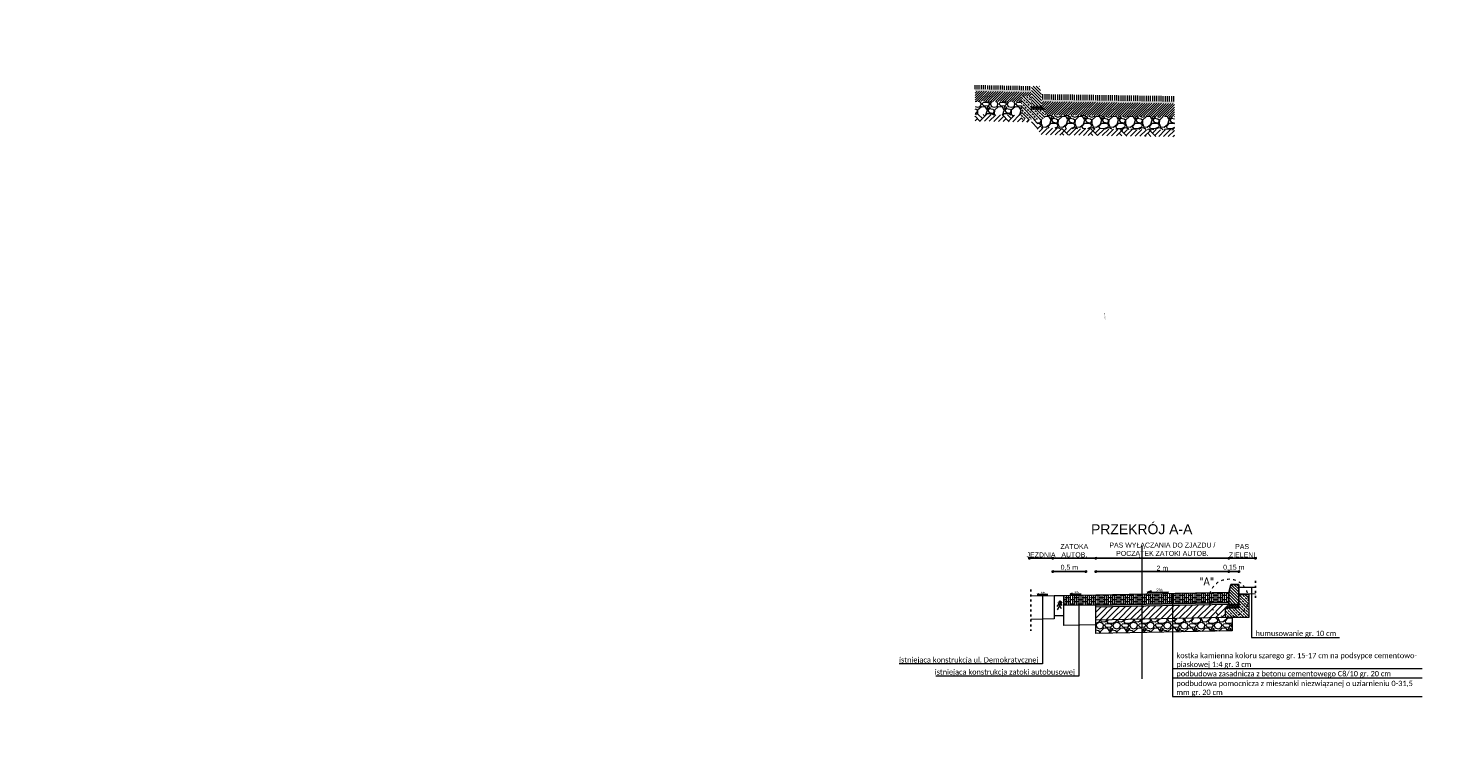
# Model space of a CAD drawing. Extents: x 8014 to 6635291, y -5609 to 5765892.
# Tile 104 of 158: x 6599286 to 6601434, y 5735141 to 5736235. Entities that reach past the tile are written whole.
import ezdxf
from ezdxf.enums import TextEntityAlignment as Align

# ---------------------------------------------------------------- set-up
doc = ezdxf.new("R2010")
doc.units = 0
doc.header["$PDSIZE"] = 0.75
doc.linetypes.add('ACAD_ISO03W100', pattern=[30, 12, -18])
doc.layers.get('0').update_dxf_attribs({"linetype": 'CONTINUOUS'})
doc.layers.get('Defpoints').update_dxf_attribs({"linetype": 'CONTINUOUS'})
doc.layers.add('!m_robocza', color=62, linetype='CONTINUOUS', lineweight=0, plot=False)
doc.layers.add('a_zieleń', color=80, linetype='CONTINUOUS')
doc.layers.add('GELULI_O', color=7, linetype='CONTINUOUS', lineweight=18, true_color=0xfeffff)
doc.layers.add('KFG-OPIS', color=7, linetype='CONTINUOUS', lineweight=0)
doc.layers.add('LSEC_____233', color=7, linetype='CONTINUOUS', lineweight=5)
doc.styles.add('Arial', font='arial.ttf')
doc.styles.add('calibri', font='calibri.ttf')
doc.styles.add('Style-SWISSLT_1250', font='SWISSLT_1250.shx')
doc.linetypes.add('ZIGZAG', pattern='A,0.00254,-5.08,[131,ltypeshp.shx,S=5.08,R=0,X=-5.08,Y=0],-10.16,[131,ltypeshp.shx,S=5.08,R=180,X=5.08,Y=0],-5.08', length=20.32254)
doc.dimstyles.new('1-50', dxfattribs={"dimtxt": 5, "dimasz": 3, "dimexe": 1.25, "dimexo": 0.625, "dimgap": 1, "dimtad": 1, "dimdec": 0, "dimrnd": 0.5, "dimtxsty": 'Arial', "dimblk": 'OBLIQUE', "dimcen": 2, "dimdle": 2, "dimclrd": 7, "dimclrt": 7, "dimadec": 0, "dimazin": 0, "dimtfac": 1, "dimtdec": 0, "dimtmove": 0, "dimatfit": 3, "dimldrblk": 'ARCHTICK', "dimfxl": 2, "dimfxlon": 1, "dimarcsym": 0})
pattern_1 = [(90, (-529.2716, 2426.7572), (-3.175, 2e-16), []), (180, (-529.2716, 2426.7572), (-6.35, -3.175), [7.9375, -4.7625])]

# ---------------------------------------------------------------- blocks, each defined once
blk = doc.blocks.new('_Oblique')
at = {"color": 0, "linetype": 'ByBlock', "lineweight": -2}
blk.add_line((-0.5, -0.5), (0.5, 0.5), dxfattribs=at)
blk = doc.blocks.new('*D624')
at = {"color": 7, "lineweight": -2}
blk.add_line((6600825.6, 5735417.8), (6600879.6, 5735417.8), dxfattribs=at)
at = {"color": 0, "lineweight": -2}
for p, q in [((6600827.6, 5735415.8), (6600827.6, 5735419.1)), ((6600877.6, 5735415.8), (6600877.6, 5735419.1))]:
    blk.add_line(p, q, dxfattribs=at)
at = {"layer": 'Defpoints', "color": 0, "linetype": 'ByBlock'}
for p in [(6600877.6, 5735417.8), (6600827.6, 5735367.8), (6600877.6, 5735368.5)]:
    blk.add_point(p, dxfattribs=at)
at = {"color": 7, "lineweight": -2, "xscale": 3, "yscale": 3, "zscale": 3, "rotation": 180}
blk.add_blockref('_Oblique', (6600827.6, 5735417.8), dxfattribs=at)
at = {"color": 7, "lineweight": -2, "xscale": 3, "yscale": 3, "zscale": 3}
blk.add_blockref('_Oblique', (6600877.6, 5735417.8), dxfattribs=at)
at = {"color": 7, "linetype": 'ByBlock', "insert": (6600852.6, 5735423.3), "char_height": 7.5, "attachment_point": 5, "style": 'Arial'}
blk.add_mtext('0,5 m', dxfattribs=at)
blk = doc.blocks.new('_Dot')
at = {"color": 0, "linetype": 'ByBlock', "lineweight": -2}
blk.add_line((-0.5, 0), (-1, 0), dxfattribs=at)
at = {"color": 0, "linetype": 'ByBlock', "const_width": 0.5}
blk.add_lwpolyline([(-0.25, 0, 1), (0.25, 0, 1)], format="xyb", close=True, dxfattribs=at)
blk = doc.blocks.new('*D625')
at = {"color": 7, "lineweight": -2}
blk.add_line((6600890.6, 5735417.8), (6601094.6, 5735417.8), dxfattribs=at)
at = {"color": 0, "lineweight": -2}
for p, q in [((6600892.6, 5735415.8), (6600892.6, 5735419.1)), ((6601092.6, 5735415.8), (6601092.6, 5735419.1))]:
    blk.add_line(p, q, dxfattribs=at)
at = {"layer": 'Defpoints', "color": 0, "linetype": 'ByBlock'}
for p in [(6601092.6, 5735417.8), (6600892.6, 5735377.2), (6601092.6, 5735381.2)]:
    blk.add_point(p, dxfattribs=at)
at = {"color": 7, "lineweight": -2, "xscale": 3, "yscale": 3, "zscale": 3, "rotation": 180}
blk.add_blockref('_Oblique', (6600892.6, 5735417.8), dxfattribs=at)
at = {"color": 7, "lineweight": -2, "xscale": 3, "yscale": 3, "zscale": 3}
blk.add_blockref('_Oblique', (6601092.6, 5735417.8), dxfattribs=at)
at = {"color": 7, "linetype": 'ByBlock', "insert": (6600992.6, 5735422.6), "char_height": 7.5, "attachment_point": 5, "style": 'Arial'}
blk.add_mtext('2 m', dxfattribs=at)
blk = doc.blocks.new('*D626')
at = {"color": 7, "lineweight": -2}
blk.add_line((6601090.6, 5735417.8), (6601109.6, 5735417.8), dxfattribs=at)
at = {"color": 0, "lineweight": -2}
for p, q in [((6601092.6, 5735415.8), (6601092.6, 5735419.1)), ((6601107.6, 5735415.8), (6601107.6, 5735419.1))]:
    blk.add_line(p, q, dxfattribs=at)
at = {"layer": 'Defpoints', "color": 0, "linetype": 'ByBlock'}
for p in [(6601107.6, 5735417.8), (6601107.6, 5735393.2), (6601092.6, 5735381.2)]:
    blk.add_point(p, dxfattribs=at)
at = {"color": 7, "lineweight": -2, "xscale": 3, "yscale": 3, "zscale": 3, "rotation": 180}
blk.add_blockref('_Oblique', (6601092.6, 5735417.8), dxfattribs=at)
at = {"color": 7, "lineweight": -2, "xscale": 3, "yscale": 3, "zscale": 3}
blk.add_blockref('_Oblique', (6601107.6, 5735417.8), dxfattribs=at)
at = {"color": 7, "linetype": 'ByBlock', "insert": (6601100.1, 5735423.3), "char_height": 7.5, "attachment_point": 5, "style": 'Arial'}
blk.add_mtext('0,15 m', dxfattribs=at)
blk = doc.blocks.new('*D627')
at = {"color": 7, "lineweight": -2}
blk.add_line((6600790.6, 5735437.8), (6600829.6, 5735437.8), dxfattribs=at)
at = {"color": 0, "lineweight": -2}
for p, q in [((6600792.6, 5735435.8), (6600792.6, 5735439.1)), ((6600827.6, 5735435.8), (6600827.6, 5735439.1))]:
    blk.add_line(p, q, dxfattribs=at)
at = {"layer": 'Defpoints', "color": 0, "linetype": 'ByBlock'}
for p in [(6600827.6, 5735437.8), (6600792.6, 5735387.1), (6600827.6, 5735387.8)]:
    blk.add_point(p, dxfattribs=at)
at = {"color": 7, "lineweight": -2, "xscale": 3, "yscale": 3, "zscale": 3, "rotation": 180}
blk.add_blockref('_Oblique', (6600792.6, 5735437.8), dxfattribs=at)
at = {"color": 7, "lineweight": -2, "xscale": 3, "yscale": 3, "zscale": 3}
blk.add_blockref('_Oblique', (6600827.6, 5735437.8), dxfattribs=at)
at = {"color": 7, "linetype": 'ByBlock', "insert": (6600810.1, 5735442.6), "char_height": 7.5, "attachment_point": 5, "style": 'Arial'}
blk.add_mtext('JEZDNIA', dxfattribs=at)
blk = doc.blocks.new('*D628')
at = {"color": 7, "lineweight": -2}
blk.add_line((6600825.6, 5735437.8), (6600894.6, 5735437.8), dxfattribs=at)
at = {"color": 0, "lineweight": -2}
for p, q in [((6600827.6, 5735435.8), (6600827.6, 5735439.1)), ((6600892.6, 5735435.8), (6600892.6, 5735439.1))]:
    blk.add_line(p, q, dxfattribs=at)
at = {"layer": 'Defpoints', "color": 0, "linetype": 'ByBlock'}
for p in [(6600892.6, 5735437.8), (6600827.6, 5735387.8), (6600892.6, 5735377.2)]:
    blk.add_point(p, dxfattribs=at)
at = {"color": 7, "lineweight": -2, "xscale": 3, "yscale": 3, "zscale": 3, "rotation": 180}
blk.add_blockref('_Oblique', (6600827.6, 5735437.8), dxfattribs=at)
at = {"color": 7, "lineweight": -2, "xscale": 3, "yscale": 3, "zscale": 3}
blk.add_blockref('_Oblique', (6600892.6, 5735437.8), dxfattribs=at)
at = {"color": 7, "linetype": 'ByBlock', "insert": (6600860.1, 5735449), "char_height": 7.5, "attachment_point": 5, "style": 'Arial'}
blk.add_mtext('ZATOKA\\PAUTOB.', dxfattribs=at)
blk = doc.blocks.new('*D629')
at = {"color": 7, "lineweight": -2}
blk.add_line((6600890.6, 5735437.8), (6601094.6, 5735437.8), dxfattribs=at)
at = {"color": 0, "lineweight": -2}
for p, q in [((6600892.6, 5735435.8), (6600892.6, 5735439.1)), ((6601092.6, 5735435.8), (6601092.6, 5735439.1))]:
    blk.add_line(p, q, dxfattribs=at)
at = {"layer": 'Defpoints', "color": 0, "linetype": 'ByBlock'}
for p in [(6601092.6, 5735437.8), (6600892.6, 5735397.2), (6601092.6, 5735401.2)]:
    blk.add_point(p, dxfattribs=at)
at = {"color": 7, "lineweight": -2, "xscale": 3, "yscale": 3, "zscale": 3, "rotation": 180}
blk.add_blockref('_Oblique', (6600892.6, 5735437.8), dxfattribs=at)
at = {"color": 7, "lineweight": -2, "xscale": 3, "yscale": 3, "zscale": 3}
blk.add_blockref('_Oblique', (6601092.6, 5735437.8), dxfattribs=at)
at = {"color": 7, "linetype": 'ByBlock', "insert": (6600992.6, 5735450), "char_height": 7.5, "attachment_point": 5, "style": 'Arial'}
blk.add_mtext('PAS WYŁĄCZANIA DO ZJAZDU / \\PPOCZĄTEK ZATOKI AUTOB.', dxfattribs=at)
blk = doc.blocks.new('*D630')
at = {"color": 7, "lineweight": -2}
blk.add_line((6601090.6, 5735437.8), (6601134.6, 5735437.8), dxfattribs=at)
at = {"color": 0, "lineweight": -2}
for p, q in [((6601092.6, 5735435.8), (6601092.6, 5735439.1)), ((6601132.6, 5735435.8), (6601132.6, 5735439.1))]:
    blk.add_line(p, q, dxfattribs=at)
at = {"layer": 'Defpoints', "color": 0, "linetype": 'ByBlock'}
for p in [(6601132.6, 5735437.8), (6601132.6, 5735418.6), (6601092.6, 5735401.2)]:
    blk.add_point(p, dxfattribs=at)
at = {"color": 7, "lineweight": -2, "xscale": 3, "yscale": 3, "zscale": 3, "rotation": 180}
blk.add_blockref('_Oblique', (6601092.6, 5735437.8), dxfattribs=at)
at = {"color": 7, "lineweight": -2, "xscale": 3, "yscale": 3, "zscale": 3}
blk.add_blockref('_Oblique', (6601132.6, 5735437.8), dxfattribs=at)
at = {"color": 7, "linetype": 'ByBlock', "insert": (6601112.6, 5735448.9), "char_height": 7.5, "attachment_point": 5, "style": 'Arial'}
blk.add_mtext('PAS\\PZIELENI', dxfattribs=at)

msp = doc.modelspace()

# ---------------------------------------------------------------- hatches: boundary and pattern name
at = {"lineweight": 13}
h = msp.add_hatch(dxfattribs=at)
h.set_pattern_fill('ANSI31', color=256, angle=45, style=0)
h.set_pattern_definition([(90, (6602682.4514, 5734097.7565), (-3.175, 5e-32), [])])
h.paths.add_polyline_path([(6600710.672, 5736143.472), (6600710.672, 5736149.472), (6600795.672, 5736147.772), (6600795.672, 5736141.772)])
at = {"lineweight": 5}
h = msp.add_hatch(dxfattribs=at)
h.set_pattern_fill('AR-SAND', color=256, scale=0.02, angle=359.427176, style=0)
h.set_pattern_definition([(38.072824, (6603185.1433, 5734412.7168), (-0.04178485, 0.97845763), [0, -0.77216, 0, -0.8636, 0, -0.8255]), (8.072824, (6603185.1433, 5734412.7168), (0.8846687, 1.44256677), [0, -0.41656, 0, -0.69596, 0, -0.2667]), (328.072824, (6603184.5185, 5734412.71056), (1.58187694, 0.01869012), [0, -0.254, 0, -0.9144, 0, -1.1938]), (318.072824, (6603184.5185, 5734412.7106), (1.5225791, 0.4611037), [0, -0.127, 0, -0.59944, 0, -0.6858])])
h.paths.add_polyline_path([(6600795.672, 5736141.772), (6600710.672, 5736143.472), (6600710.672, 5736140.472), (6600795.672, 5736138.772)])
at = {"lineweight": 13}
h = msp.add_hatch(dxfattribs=at)
h.set_pattern_fill('ANSI31', color=256, scale=0.8, angle=180, style=0)
h.set_pattern_definition([(45, (6600581.7099, 5734453.0294), (-1.7960512, 1.7960512), [])])
h.paths.add_polyline_path([(6600795.658, 5736132.772), (6600795.672, 5736138.772), (6600710.672, 5736140.472), (6600710.672, 5736125.472), (6600780.672, 5736124.072), (6600780.672, 5736132.772)])
h = msp.add_hatch(dxfattribs=at)
h.set_pattern_fill('ANSI31', color=256, angle=180, style=0)
h.set_pattern_definition([(135, (6600488.2715, 5735757.353), (2.245064, 2.245064), [])])
h.paths.add_polyline_path([(6600795.672, 5736147.772), (6600795.672, 5736117.772), (6600810.672, 5736117.772), (6600810.672, 5736135.772), (6600807.672, 5736147.772)])
h = msp.add_hatch(dxfattribs=at)
h.set_pattern_fill('GRAVEL', color=256, angle=180, style=0)
h.set_pattern_definition([(228.01279, (6600427.5831, 5734901.5296), (-203.2, -228.6), [3.4172, -338.30484]), (184.96974, (6600425.2971, 5734898.9896), (304.7999999, 25.4000014), [5.86405, -580.5405]), (132.51045, (6600419.4551, 5734898.4816), (254.0000001, -279.3999999), [4.1348, -409.34723]), (267.27369, (6600409.5491, 5734892.1316), (25.4, 508), [5.34005, -528.66437]), (292.83365, (6600409.2951, 5734886.7976), (-127, 304.8), [5.23634, -518.39808]), (357.27369, (6600411.3271, 5734881.9716), (-508, 25.4), [5.34005, -528.66437]), (37.69424, (6600416.6611, 5734881.7176), (-330.2, -254), [7.06194, -699.13115]), (72.25533, (6600422.2491, 5734886.0356), (177.80000005, 558.8), [6.6672, -660.05257]), (121.42957, (6600424.2811, 5734892.3856), (-203.2, 330.2), [5.35813, -530.45546]), (175.23636, (6600421.4871, 5734896.9576), (279.4, -25.4), [6.11713, -299.73937]), (222.39744, (6600415.3911, 5734897.4656), (-304.8, -279.4), [7.91078, -783.16773]), (138.81407, (6600434.6951, 5734891.8776), (-177.8, 152.4), [2.70005, -267.30566]), (171.46923, (6600432.6631, 5734893.6556), (330.2, -50.8), [5.13682, -508.5464]), (225, (6600427.583, 5734894.418), (-5e-15, -25.4), [3.5921, -32.32893]), (203.1986, (6600425.805, 5734897.4656), (127, 50.8), [1.9344, -191.50622]), (291.8014, (6600424.027, 5734896.7036), (-25.4, 76.2), [2.73566, -134.04753]), (30.96376, (6600425.043, 5734894.1636), (76.2, 50.8), [4.4432, -143.663]), (161.56505, (6600428.853, 5734896.4496), (50.8, -25.4), [3.21287, -77.109]), (16.38954, (6600409.2951, 5734896.7036), (254, 76.2), [4.50088, -445.58827]), (70.34618, (6600413.6131, 5734897.9736), (-101.6, -279.4), [3.776, -373.82216]), (293.1986, (6600428.853, 5734901.5296), (-50.8, 127), [3.8688, -189.57184]), (343.61046, (6600430.3771, 5734897.9736), (-254, 76.2), [4.50088, -445.58827]), (339.44395, (6600409.295, 5734880.9556), (-127, 50.8), [4.34035, -212.67734]), (294.77514, (6600413.3591, 5734879.4316), (-127.0000002, 279.4), [3.63672, -360.03593]), (66.8014, (6600429.107, 5734876.1296), (50.8, 127), [3.8688, -189.57184]), (17.35402, (6600430.6311, 5734879.6856), (-330.2, -101.6), [4.25783, -421.52376]), (69.44395, (6600416.661, 5734876.1296), (-50.8, -127), [2.17018, -214.8475]), (101.30993, (6600427.583, 5734876.1296), (-25.4, 101.6), [1.29515, -128.21995]), (165.96376, (6600427.329, 5734877.3996), (76.2, -25.4), [5.23634, -99.49055]), (186.00901, (6600422.2491, 5734878.6696), (254, 25.4), [4.85267, -480.41365]), (303.69007, (6600425.043, 5734891.8776), (-25.4, 50.8), [3.66324, -87.91776]), (353.15723, (6600427.0751, 5734888.8296), (431.8, -50.8), [6.39557, -633.1601]), (60.9454, (6600433.425, 5734888.0676), (-101.6, -177.8), [2.6151, -258.89392]), (90, (6600434.695, 5734890.354), (-25.4, 25.4), [1.524, -23.876]), (120.25644, (6600421.7411, 5734879.4316), (101.6, -177.8), [3.52867, -349.3394]), (48.01279, (6600419.9631, 5734882.4796), (203.2, 228.6), [6.83443, -334.88762]), (0, (6600424.535, 5734887.56), (25.4, 25.4), [6.604, -18.796]), (325.30485, (6600431.1391, 5734887.5596), (254, -177.7999999), [4.0161, -397.59317]), (254.0546, (6600434.441, 5734885.2736), (-25.4, -101.6), [3.6983, -181.2165]), (207.64598, (6600433.4251, 5734881.7176), (-482.6, -254), [6.02145, -596.12464]), (175.42608, (6600428.0911, 5734878.9236), (-330.2, 25.4), [6.3703, -630.65846])])
h.paths.add_polyline_path([(6600710.672, 5736105.472), (6600710.672, 5736125.472), (6600780.672, 5736124.072), (6600780.672, 5736104.072)])
h = msp.add_hatch(dxfattribs=at)
h.set_pattern_fill('ANSI33', color=256, angle=180, style=0)
h.set_pattern_definition([(135, (6600767.0557, 5735637.2133), (4.49013, 4.49013), []), (135, (6600762.5655, 5735637.2133), (4.49013, 4.49013), [3.175, -1.5875])])
h.paths.add_polyline_path([(6600780.672, 5736097.772), (6600815.672, 5736097.772), (6600815.672, 5736112.772), (6600795.672, 5736112.772), (6600795.672, 5736132.772), (6600780.672, 5736132.772)])
h = msp.add_hatch(dxfattribs=at)
h.set_pattern_fill('ANSI31', color=256, angle=45, style=0)
h.set_pattern_definition([(90, (6602981.5103, 5734083.066), (-3.175, 2e-32), [])])
h.paths.add_polyline_path([(6600810.672, 5736127.772), (6600810.672, 5736135.772), (6601010.672, 5736132.772), (6601010.672, 5736124.772)])
at = {"lineweight": 5}
h = msp.add_hatch(dxfattribs=at)
h.set_pattern_fill('AR-SAND', color=256, scale=0.02, angle=359.427176, style=0)
h.set_pattern_definition([(38.072824, (6603484.2022, 5734398.0262), (-0.04178485, 0.97845763), [0, -0.77216, 0, -0.8636, 0, -0.8255]), (8.072824, (6603484.2022, 5734398.0262), (0.8846687, 1.44256677), [0, -0.41656, 0, -0.69596, 0, -0.2667]), (328.072824, (6603483.5774, 5734398.02), (1.58187694, 0.01869012), [0, -0.254, 0, -0.9144, 0, -1.1938]), (318.072824, (6603483.5774, 5734398.02), (1.5225791, 0.4611037), [0, -0.127, 0, -0.59944, 0, -0.6858])])
h.paths.add_polyline_path([(6600810.672, 5736124.772), (6600810.672, 5736127.772), (6601010.672, 5736124.772), (6601010.672, 5736121.772)])
at = {"lineweight": 13}
h = msp.add_hatch(dxfattribs=at)
h.set_pattern_fill('ANSI31', color=256, scale=0.8, angle=180, style=0)
h.set_pattern_definition([(45, (6600880.7688, 5734438.3388), (-1.7960512, 1.7960512), [])])
h.paths.add_polyline_path([(6600815.672, 5736104.697), (6600815.672, 5736112.772), (6600810.672, 5736112.772), (6600810.672, 5736124.772), (6601010.672, 5736121.772), (6601010.672, 5736101.772)])
at = {"linetype": 'ByBlock', "lineweight": -2, "transparency": 33554687}
h = msp.add_hatch(dxfattribs=at)
h.set_pattern_fill('AR-PARQ1', color=256, scale=0.1, angle=135)
h.set_pattern_definition([(135, (-2571.927, -434.727), (-43.10522938, 6e-15), [30.48, -30.48]), (135, (-2568.334, -431.135), (-43.10522938, 6e-15), [30.48, -30.48]), (135, (-2564.742, -427.543), (-43.10522938, 6e-15), [30.48, -30.48]), (135, (-2561.15, -423.95), (-43.10522938, 6e-15), [30.48, -30.48]), (135, (-2557.558, -420.36), (-43.10522938, 6e-15), [30.48, -30.48]), (135, (-2553.966, -416.767), (-43.10522938, 6e-15), [30.48, -30.48]), (135, (-2550.374, -413.174), (-43.10522938, 6e-15), [30.48, -30.48]), (45, (-2593.48, -413.174), (43.10522938, 0), [30.48, -30.48]), (45, (-2597.07, -409.582), (43.10522938, 0), [30.48, -30.48]), (45, (-2600.663, -405.99), (43.10522938, 0), [30.48, -30.48]), (45, (-2604.255, -402.398), (43.10522938, 0), [30.48, -30.48]), (45, (-2607.848, -398.806), (43.10522938, 0), [30.48, -30.48]), (45, (-2611.44, -395.214), (43.10522938, 0), [30.48, -30.48]), (45, (-2615.032, -391.622), (43.10522938, 0), [30.48, -30.48])])
h.paths.add_polyline_path([(6600710.672, 5736095.472), (6600710.672, 5736105.472), (6600780.672, 5736104.072), (6600780.672, 5736097.772), (6600795.672, 5736097.772), (6600795.672, 5736093.772)])
at = {"lineweight": 13}
h = msp.add_hatch(dxfattribs=at)
h.set_pattern_fill('CROSS', color=256, scale=0.1, angle=180, style=0)
h.set_pattern_definition([(180, (6600507.7126, 5735749.6334), (-0.635, 0.635), [0.3175, -0.9525]), (90, (6600507.5538, 5735749.4747), (0.635, 0.635), [0.3175, -0.9525])])
h.paths.add_polyline_path([(6600795.672, 5736117.772), (6600795.672, 5736112.772), (6600815.672, 5736112.772), (6600810.672, 5736117.772)])
at = {"linetype": 'ByBlock', "lineweight": -2, "transparency": 33554687}
h = msp.add_hatch(dxfattribs=at)
h.set_pattern_fill('AR-PARQ1', color=256, scale=0.1, angle=135)
h.set_pattern_definition([(135, (-2272.868, -449.418), (-43.10522938, 6e-15), [30.48, -30.48]), (135, (-2269.275, -445.826), (-43.10522938, 6e-15), [30.48, -30.48]), (135, (-2265.683, -442.233), (-43.10522938, 6e-15), [30.48, -30.48]), (135, (-2262.09, -438.64), (-43.10522938, 6e-15), [30.48, -30.48]), (135, (-2258.5, -435.05), (-43.10522938, 6e-15), [30.48, -30.48]), (135, (-2254.907, -431.457), (-43.10522938, 6e-15), [30.48, -30.48]), (135, (-2251.315, -427.865), (-43.10522938, 6e-15), [30.48, -30.48]), (45, (-2294.42, -427.865), (43.10522938, 0), [30.48, -30.48]), (45, (-2298.012, -424.273), (43.10522938, 0), [30.48, -30.48]), (45, (-2301.604, -420.68), (43.10522938, 0), [30.48, -30.48]), (45, (-2305.197, -417.09), (43.10522938, 0), [30.48, -30.48]), (45, (-2308.79, -413.497), (43.10522938, 0), [30.48, -30.48]), (45, (-2312.38, -409.905), (43.10522938, 0), [30.48, -30.48]), (45, (-2315.973, -406.312), (43.10522938, 0), [30.48, -30.48])])
h.paths.add_polyline_path([(6600810.672, 5736074.772), (6600795.672, 5736093.772), (6600795.672, 5736097.772), (6600800.409, 5736097.772), (6600810.672, 5736084.772), (6601010.672, 5736081.772), (6601010.672, 5736071.772)])
at = {"lineweight": 13}
h = msp.add_hatch(dxfattribs=at)
h.set_pattern_fill('GRAVEL', color=256, angle=180, style=0)
h.set_pattern_definition([(228.01279, (6600726.642, 5734886.839), (-203.2, -228.6), [3.4172, -338.30484]), (184.96974, (6600724.356, 5734884.299), (304.7999999, 25.4000014), [5.86405, -580.5405]), (132.51045, (6600718.514, 5734883.791), (254.0000001, -279.3999999), [4.1348, -409.34723]), (267.27369, (6600708.608, 5734877.441), (25.4, 508), [5.34005, -528.66437]), (292.83365, (6600708.354, 5734872.107), (-127, 304.8), [5.23634, -518.39808]), (357.27369, (6600710.386, 5734867.281), (-508, 25.4), [5.34005, -528.66437]), (37.69424, (6600715.72, 5734867.027), (-330.2, -254), [7.06194, -699.13115]), (72.25533, (6600721.308, 5734871.345), (177.80000005, 558.8), [6.6672, -660.05257]), (121.42957, (6600723.34, 5734877.695), (-203.2, 330.2), [5.35813, -530.45546]), (175.23636, (6600720.546, 5734882.267), (279.4, -25.4), [6.11713, -299.73937]), (222.39744, (6600714.45, 5734882.775), (-304.8, -279.4), [7.91078, -783.16773]), (138.81407, (6600733.754, 5734877.187), (-177.8, 152.4), [2.70005, -267.30566]), (171.46923, (6600731.722, 5734878.965), (330.2, -50.8), [5.13682, -508.5464]), (225, (6600726.642, 5734879.727), (-5e-15, -25.4), [3.5921, -32.32893]), (203.1986, (6600724.864, 5734882.775), (127, 50.8), [1.9344, -191.50622]), (291.8014, (6600723.086, 5734882.013), (-25.4, 76.2), [2.73566, -134.04753]), (30.96376, (6600724.102, 5734879.473), (76.2, 50.8), [4.4432, -143.663]), (161.56505, (6600727.912, 5734881.759), (50.8, -25.4), [3.21287, -77.109]), (16.38954, (6600708.354, 5734882.013), (254, 76.2), [4.50088, -445.58827]), (70.34618, (6600712.672, 5734883.283), (-101.6, -279.4), [3.776, -373.82216]), (293.1986, (6600727.912, 5734886.839), (-50.8, 127), [3.8688, -189.57184]), (343.61046, (6600729.436, 5734883.283), (-254, 76.2), [4.50088, -445.58827]), (339.44395, (6600708.354, 5734866.265), (-127, 50.8), [4.34035, -212.67734]), (294.77514, (6600712.418, 5734864.741), (-127.0000002, 279.4), [3.63672, -360.03593]), (66.8014, (6600728.166, 5734861.439), (50.8, 127), [3.8688, -189.57184]), (17.35402, (6600729.69, 5734864.995), (-330.2, -101.6), [4.25783, -421.52376]), (69.44395, (6600715.72, 5734861.439), (-50.8, -127), [2.17018, -214.8475]), (101.30993, (6600726.642, 5734861.439), (-25.4, 101.6), [1.29515, -128.21995]), (165.96376, (6600726.388, 5734862.709), (76.2, -25.4), [5.23634, -99.49055]), (186.009, (6600721.308, 5734863.979), (254, 25.4), [4.85267, -480.41365]), (303.69007, (6600724.102, 5734877.187), (-25.4, 50.8), [3.66324, -87.91776]), (353.15723, (6600726.134, 5734874.139), (431.8, -50.8), [6.39557, -633.1601]), (60.9454, (6600732.484, 5734873.377), (-101.6, -177.8), [2.6151, -258.89392]), (90, (6600733.754, 5734875.663), (-25.4, 25.4), [1.524, -23.876]), (120.25644, (6600720.8, 5734864.741), (101.6, -177.8), [3.52867, -349.3394]), (48.01279, (6600719.022, 5734867.789), (203.2, 228.6), [6.83443, -334.88762]), (0, (6600723.594, 5734872.87), (25.4, 25.4), [6.604, -18.796]), (325.30485, (6600730.198, 5734872.869), (254, -177.7999999), [4.0161, -397.59317]), (254.0546, (6600733.5, 5734870.583), (-25.4, -101.6), [3.6983, -181.2165]), (207.64598, (6600732.484, 5734867.027), (-482.6, -254), [6.02145, -596.12464]), (175.42608, (6600727.15, 5734864.233), (-330.2, 25.4), [6.3703, -630.65846])])
h.paths.add_polyline_path([(6601010.672, 5736101.772), (6600815.672, 5736104.697), (6600815.672, 5736097.772), (6600800.409, 5736097.772), (6600810.672, 5736084.772), (6601010.672, 5736081.772)])
h = msp.add_hatch(dxfattribs=at)
h.set_pattern_fill('ANSI31', color=256, style=0)
h.set_pattern_definition([(135, (6601225.817, 5735007.781), (2.245064, 2.245064), [])])
h.paths.add_polyline_path([(6601107.551, 5735398.2), (6601107.551, 5735368.2), (6601092.551, 5735368.2), (6601092.551, 5735386.2), (6601095.551, 5735398.2)])
h = msp.add_hatch(dxfattribs=at)
h.set_pattern_fill('ANSI38', color=256, angle=45, style=0)
h.set_pattern_definition(pattern_1)
h.paths.add_polyline_path([(6600844.548, 5735381.24), (6600892.551, 5735382.2), (6600892.551, 5735367.2), (6600844.548, 5735366.24)])
h = msp.add_hatch(dxfattribs=at)
h.set_pattern_fill('ANSI38', color=256, angle=45, style=0)
h.set_pattern_definition(pattern_1)
h.paths.add_polyline_path([(6600892.551, 5735382.2), (6601092.551, 5735386.2), (6601092.551, 5735371.2), (6600892.551, 5735367.2)])
at = {"lineweight": 5}
h = msp.add_hatch(dxfattribs=at)
h.set_pattern_fill('AR-SAND', color=256, scale=0.02, angle=180.572824, style=0)
h.set_pattern_definition([(38.072824, (6605348.21554, 5735342.7168), (-0.04178485, 0.97845763), [0, -0.77216, 0, -0.8636, 0, -0.8255]), (8.072824, (6605348.2155, 5735342.7168), (0.8846687, 1.44256677), [0, -0.41656, 0, -0.69596, 0, -0.2667]), (328.072824, (6605347.5907, 5735342.71056), (1.58187694, 0.01869012), [0, -0.254, 0, -0.9144, 0, -1.1938]), (318.072824, (6605347.5907, 5735342.7106), (1.5225791, 0.46110368), [0, -0.127, 0, -0.59944, 0, -0.6858])])
h.paths.add_polyline_path([(6600892.551, 5735367.2), (6601092.551, 5735371.2), (6601092.551, 5735368.2), (6600892.551, 5735364.2)])
at = {"lineweight": 13}
h = msp.add_hatch(dxfattribs=at)
h.set_pattern_fill('ANSI31', color=256, scale=2, style=0)
h.set_pattern_definition([(45, (-358.854, 1490), (-4.4901280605, 4.4901280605), [])])
h.paths.add_polyline_path([(6601087.551, 5735356.2), (6601092.551, 5735361.2), (6601092.551, 5735368.2), (6600892.551, 5735364.2), (6600892.551, 5735344.2), (6601087.551, 5735348.1)])
h = msp.add_hatch(dxfattribs=at)
h.set_pattern_fill('ANSI33', color=256, style=0)
h.set_pattern_definition([(135, (6601504.601, 5734887.6415), (4.49013, 4.49013), []), (135, (6601500.111, 5734887.6415), (4.49013, 4.49013), [3.175, -1.5875])])
h.paths.add_polyline_path([(6601122.551, 5735348.2), (6601087.551, 5735348.2), (6601087.551, 5735363.2), (6601107.551, 5735363.2), (6601107.551, 5735383.2), (6601122.551, 5735383.2)])
h = msp.add_hatch(dxfattribs=at)
h.set_pattern_fill('CROSS', color=256, scale=0.1, style=0)
h.set_pattern_definition([(180, (6601245.2581, 5735000.06155), (-0.635, 0.635), [0.3175, -0.9525]), (90, (6601245.09934, 5734999.9028), (0.635, 0.635), [0.3175, -0.9525])])
h.paths.add_polyline_path([(6601107.551, 5735368.2), (6601107.551, 5735363.2), (6601087.551, 5735363.2), (6601092.551, 5735368.2)])
h = msp.add_hatch(dxfattribs=at)
h.set_pattern_fill('GRAVEL', color=256, style=0)
h.set_pattern_definition([(228.01279, (6602999.5096, 5735336.2566), (-203.2, -228.6), [3.41721, -338.30484]), (184.96974, (6602997.2236, 5735333.7166), (304.7999999, 25.40000145), [5.86405, -580.5405]), (132.51045, (6602991.3816, 5735333.2086), (254.0000001, -279.3999999), [4.13482, -409.34723]), (267.27369, (6602981.4756, 5735326.8586), (25.40000005, 508), [5.34005, -528.66437]), (292.833654, (6602981.2216, 5735321.5246), (-127, 304.8), [5.23634, -518.39808]), (357.27369, (6602983.2536, 5735316.6986), (-508, 25.40000005), [5.34005, -528.66437]), (37.69424, (6602988.5876, 5735316.4446), (-330.2, -254), [7.06194, -699.13115]), (72.25533, (6602994.1756, 5735320.7626), (177.80000005, 558.8), [6.6672, -660.05257]), (121.429566, (6602996.2076, 5735327.1126), (-203.2, 330.2), [5.35813, -530.45546]), (175.23636, (6602993.4136, 5735331.6846), (279.4, -25.4), [6.11713, -299.73937]), (222.39744, (6602987.3176, 5735332.19264), (-304.8, -279.4), [7.91078, -783.16773]), (138.81407, (6603006.6216, 5735326.6046), (-177.8, 152.4), [2.70005, -267.30566]), (171.469234, (6603004.5896, 5735328.3826), (330.2, -50.79999994), [5.13682, -508.5464]), (225, (6602999.51, 5735329.145), (-4e-15, -25.4), [3.5921, -32.32893]), (203.19859, (6602997.7316, 5735332.1926), (127, 50.8), [1.9344, -191.50622]), (291.8014, (6602995.9536, 5735331.4306), (-25.4, 76.2), [2.73566, -134.04753]), (30.96376, (6602996.9696, 5735328.8906), (76.2, 50.8), [4.4432, -143.66298]), (161.56505, (6603000.78, 5735331.177), (50.8, -25.4), [3.21287, -77.10898]), (16.38954, (6602981.2216, 5735331.4306), (254, 76.2), [4.50088, -445.58827]), (70.34618, (6602985.5396, 5735332.7006), (-101.6, -279.4), [3.776, -373.82216]), (293.19859, (6603000.7796, 5735336.2566), (-50.8, 127), [3.8688, -189.57184]), (343.61046, (6603002.3036, 5735332.7006), (-254, 76.2), [4.50088, -445.58827]), (339.44395, (6602981.2216, 5735315.6826), (-127, 50.8), [4.34035, -212.67734]), (294.77514, (6602985.2856, 5735314.1586), (-127.0000002, 279.4), [3.63672, -360.03593]), (66.80141, (6603001.0336, 5735310.8566), (50.8, 127), [3.8688, -189.57184]), (17.354025, (6603002.5576, 5735314.4126), (-330.2, -101.6), [4.25783, -421.52376]), (69.44395, (6602988.5876, 5735310.8566), (-50.8, -127), [2.17018, -214.84752]), (101.30993, (6602999.5096, 5735310.8566), (-25.4, 101.6), [1.29515, -128.21995]), (165.96376, (6602999.2556, 5735312.1266), (76.2, -25.4), [5.23634, -99.49055]), (186.009006, (6602994.1756, 5735313.3966), (254, 25.4), [4.85267, -480.41365]), (303.69007, (6602996.9696, 5735326.6046), (-25.4, 50.8), [3.66324, -87.91776]), (353.157227, (6602999.0016, 5735323.5566), (431.8, -50.8), [6.39557, -633.1601]), (60.9454, (6603005.3516, 5735322.7946), (-101.6, -177.8), [2.61508, -258.89392]), (90, (6603006.622, 5735325.08), (-25.4, 25.4), [1.524, -23.876]), (120.25644, (6602993.6676, 5735314.1586), (101.6, -177.8), [3.52867, -349.3394]), (48.01279, (6602991.8896, 5735317.2066), (203.2, 228.6), [6.83443, -334.88762]), (0, (6602996.462, 5735322.287), (25.4, 25.4), [6.604, -18.796]), (325.30485, (6603003.0656, 5735322.2866), (254.0000001, -177.7999999), [4.0161, -397.59317]), (254.0546, (6603006.3676, 5735320.0006), (-25.4, -101.6), [3.6983, -181.2165]), (207.645975, (6603005.3516, 5735316.4446), (-482.6, -253.99999997), [6.02145, -596.12464]), (175.42608, (6603000.0176, 5735313.6506), (-330.2, 25.4), [6.3703, -630.65846])])
h.paths.add_polyline_path([(6600892.551, 5735344.3), (6601097.551, 5735348.2), (6601097.549, 5735328.4), (6600892.551, 5735324.3)])
at = {"layer": 'a_zieleń', "transparency": 33554687}
h = msp.add_hatch(dxfattribs=at)
h.set_pattern_fill('ANSI31', color=256, scale=2, angle=0.541558)
h.set_pattern_definition([(45.54155787, (6600987.53512, 5732094.77134), (-0.1784396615, 0.175097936), [])])
edge = h.paths.add_edge_path()
edge.add_line((6601184.523, 5731785.715), (6601184.767, 5731785.473))
edge.add_line((6601184.767, 5731785.473), (6601208.79, 5731802.27))
edge.add_line((6601208.79, 5731802.27), (6601211.05, 5731814.48))
edge.add_line((6601211.05, 5731814.48), (6601142.151, 5731813.823))
edge.add_arc((6601143.698, 5731819.102), 5.501, 253.660343, 270.547511)
edge.add_line((6601143.751, 5731813.601), (6601191.034, 5731814.053))
edge.add_arc((6601191.122, 5731812.113), 1.942, 359.837408, 92.593968, ccw=False)
edge.add_line((6601193.063, 5731812.108), (6601193.074, 5731811.004))
edge.add_line((6601193.074, 5731811.004), (6601197.383, 5731811.045))
edge.add_line((6601197.383, 5731811.045), (6601197.425, 5731806.621))
edge.add_line((6601197.425, 5731806.621), (6601199.732, 5731806.642))
edge.add_line((6601199.732, 5731806.642), (6601199.803, 5731799.171))
edge.add_line((6601199.803, 5731799.171), (6601197.516, 5731797.165))
edge.add_line((6601197.516, 5731797.165), (6601194.216, 5731797.133))
edge.add_line((6601194.216, 5731797.133), (6601194.251, 5731793.47))
edge.add_arc((6601191.538, 5731793.658), 2.72, 281.089447, 356.035789, ccw=False)
edge.add_line((6601192.061, 5731790.989), (6601185.152, 5731786.156))
edge.add_arc((71774552.687, -87417922.681), 113685689.918, 124.97904394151, 124.97904432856)
h.paths.add_polyline_path([(6601204.906, 5731809.178), (6601202.577, 5731808.579), (6601203.741, 5731808.879)], flags=16)

# ---------------------------------------------------------------- linework, layer by layer
at = {"layer": '!m_robocza'}
msp.add_lwpolyline([(6600961.52, 5735456.357), (6600961.52, 5735256.357)], dxfattribs=at)
for p, q in [((6600969.519, 5735385.958), (6600976.022, 5735388.643)), ((6600804.044, 5735382.787), (6600807.295, 5735384.129)), ((6600820.292, 5735383.064), (6600804.044, 5735382.787)), ((6600854.044, 5735383.487), (6600857.295, 5735384.829)), ((6600870.292, 5735383.764), (6600854.044, 5735383.487)), ((6601002.016, 5735386.512), (6600969.519, 5735385.958))]:
    msp.add_line(p, q)
at = {"linetype": 'ZIGZAG', "lineweight": 13, "ltscale": 0.1}
for p, q in [((6601132.551, 5735393.552), (6601107.551, 5735393.739)), ((6601132.551, 5735383.764), (6601107.551, 5735383.951))]:
    msp.add_line(p, q, dxfattribs=at)
at = {"linetype": 'ACAD_ISO03W100', "ltscale": 0.25}
for points in [[(6600794.548, 5735390.54), (6600794.548, 5735328.28)], [(6601132.551, 5735403.552), (6601132.551, 5735377.152)]]:
    msp.add_lwpolyline(points, dxfattribs=at)
at = {"lineweight": 13}
for points in [[(6601107.551, 5735398.2), (6601107.551, 5735368.2), (6601092.551, 5735368.2), (6601092.551, 5735386.2), (6601092.551, 5735386.2), (6601095.551, 5735398.2), (6601095.551, 5735398.2)], [(6601092.551, 5735386.2), (6601092.551, 5735368.2), (6601107.551, 5735368.2), (6601107.551, 5735398.2), (6601095.551, 5735398.2)], [(6600829.548, 5735351.24), (6600844.548, 5735351.24), (6600844.548, 5735381.24), (6600829.548, 5735381.24)], [(6600892.551, 5735367.2), (6601092.551, 5735371.2), (6601092.551, 5735368.2), (6600892.551, 5735364.2)], [(6601122.551, 5735348.2), (6601087.551, 5735348.2), (6601087.551, 5735348.2), (6601087.551, 5735363.2), (6601087.551, 5735363.2), (6601107.551, 5735363.2), (6601107.551, 5735383.2), (6601122.551, 5735383.2)], [(6601107.551, 5735363.2), (6601107.551, 5735368.2), (6601107.551, 5735383.2), (6601122.551, 5735383.2), (6601122.551, 5735348.2), (6601087.551, 5735348.2), (6601087.551, 5735363.2)], [(6601092.551, 5735368.2), (6601107.551, 5735368.2), (6601107.551, 5735363.2), (6601087.551, 5735363.2)]]:
    msp.add_lwpolyline(points, close=True, dxfattribs=at)
for points in [[(6600829.548, 5735381.24), (6600794.548, 5735380.54)], [(6600839.932, 5735373.56), (6600833.922, 5735365.059)], [(6600841.306, 5735371.842), (6600834.179, 5735359.994)], [(6600835.295, 5735371.327), (6600840.275, 5735361.968)], [(6600836.669, 5735373.56), (6600841.306, 5735366.519)], [(6600892.551, 5735382.2), (6600844.548, 5735381.24)], [(6600892.551, 5735367.2), (6600844.548, 5735366.24)], [(6601092.551, 5735386.2), (6600892.551, 5735382.2)], [(6601092.551, 5735371.2), (6600892.551, 5735367.2)], [(6601092.551, 5735368.2), (6600892.551, 5735364.2)], [(6601097.551, 5735348.2), (6601097.549, 5735328.4), (6600892.551, 5735324.3), (6600892.551, 5735367.2)], [(6600829.548, 5735351.24), (6600829.548, 5735346.24), (6600794.548, 5735345.54)], [(6600892.551, 5735337.2), (6600844.548, 5735336.24), (6600844.548, 5735351.24)], [(6601087.551, 5735348.2), (6600892.551, 5735344.3)]]:
    msp.add_lwpolyline(points, dxfattribs=at)
at = {"linetype": 'ACAD_ISO03W100', "lineweight": 15, "ltscale": 0.3}
msp.add_circle((6601092.551, 5735377.2), 29.149, dxfattribs=at)
at = {"layer": 'KFG-OPIS', "color": 5, "ltscale": 25}
for points in [[(6601126.953, 5735393.594), (6601126.953, 5735318.342), (6601259.39, 5735318.342)], [(6600812.048, 5735380.89), (6600812.048, 5735278.57), (6600596.501, 5735278.57)], [(6600867.048, 5735381.69), (6600867.048, 5735260.357), (6600651.501, 5735260.357)], [(6601007.799, 5735384.505), (6601007.799, 5735271.754), (6601383.306, 5735271.754)], [(6601007.799, 5735384.505), (6601007.799, 5735257.757), (6601383.306, 5735257.757)], [(6601007.799, 5735380.062), (6601007.799, 5735229.764), (6601383.306, 5735229.764)]]:
    msp.add_lwpolyline(points, dxfattribs=at)

# ---------------------------------------------------------------- texts
at = {"lineweight": 35, "style": 'Arial'}
msp.add_text('PRZEKRÓJ A-A', height=15, dxfattribs=at).set_placement((6600961.52, 5735481.264), align=Align.MIDDLE_CENTER)
at = {"lineweight": 15, "insert": (6601047.858, 5735408.649), "char_height": 12, "width": 1059.88857, "attachment_point": 1}
msp.add_mtext('{\\fTahoma|b0|i0|c238|p32;"A"}', dxfattribs=at)
at = {"layer": 'GELULI_O', "color": 7, "linetype": 'Continuous', "lineweight": 0, "style": 'Arial'}
msp.add_text('Piotrkowska', height=1.25, rotation=278.876703, dxfattribs=at).set_placement((6600905.526, 5735801.395, 10.8), align=Align.CENTER)
at = {"layer": 'KFG-OPIS', "color": 5, "char_height": 7.998, "style": 'calibri'}
for s, insert, width, attachment_point in [('humusowanie gr. 10 cm', (6601132.951, 5735318.342), 369.50844, 7), ('istniejąca konstrukcja ul. Demokratycznej', (6600806.05, 5735278.57), 424.20706, 9), ('kostka kamienna koloru szarego gr. 15-17 cm na podsypce cementowo- piaskowej 1:4 gr. 3 cm', (6601013.798, 5735271.754), 369.50844, 7), ('istniejąca konstrukcja zatoki autobusowej', (6600861.05, 5735260.357), 424.20706, 9), ('podbudowa zasadnicza z betonu cementowego C8/10 gr. 20 cm', (6601013.798, 5735257.757), 369.50844, 7), ('podbudowa pomocnicza z mieszanki niezwiązanej o uziarnieniu 0-31,5 mm gr. 20 cm', (6601013.798, 5735229.764), 369.50844, 7)]:
    msp.add_mtext(s, dxfattribs=dict(at, insert=insert, width=width, attachment_point=attachment_point))
at = {"layer": 'LSEC_____233', "color": 7, "linetype": 'Continuous', "lineweight": 5, "style": 'Style-SWISSLT_1250'}
for s, height, p in [('2%%%', 5, (6600983.281, 5735389.325)), ('istn.', 3, (6600809.681, 5735386.015)), ('istn.', 3, (6600859.681, 5735386.715))]:
    msp.add_text(s, height=height, rotation=1.145812, dxfattribs=at).set_placement(p, align=Align.MIDDLE_LEFT)

# ---------------------------------------------------------------- dimensions: what is measured, and where the dimension line sits
for base, p1, p2, text, picture, middle in [((6601092.551, 5735437.8), (6600892.551, 5735397.2), (6601092.551, 5735401.2), 'PAS WYŁĄCZANIA DO ZJAZDU / \\PPOCZĄTEK ZATOKI AUTOB.', '*D629', (6600992.551, 5735437.8)), ((6601132.551, 5735437.8), (6601092.551, 5735401.2), (6601132.551, 5735418.552), 'PAS\\PZIELENI', '*D630', (6601112.551, 5735437.8)), ((6600827.551, 5735437.8), (6600792.551, 5735387.1), (6600827.551, 5735387.8), 'JEZDNIA', '*D627', (6600810.051, 5735437.8))]:
    dim = msp.add_linear_dim(base=base, p1=p1, p2=p2, text=text, dimstyle='1-50', override={"dimtxt": 7.5, "dimdec": 2, "dimlfac": 0.01, "dimrnd": 0.01, "dimpost": ' m', "dimtxsty": 'Arial', "dimtmove": 1, "dimldrblk": 'Dot'})
    dim.commit()
    dim.dimension.update_dxf_attribs({"geometry": picture, "text_midpoint": middle, "dimtype": 160})
dim = msp.add_linear_dim(base=(6600892.551, 5735437.8), p1=(6600827.551, 5735387.8), p2=(6600892.551, 5735377.2), text='ZATOKA\\PAUTOB.', dimstyle='1-50', override={"dimtxt": 7.5, "dimdec": 2, "dimlfac": 0.01, "dimrnd": 0.01, "dimpost": ' m', "dimtxsty": 'Arial', "dimtmove": 1, "dimldrblk": 'Dot'})
dim.commit()
dim.dimension.update_dxf_attribs({"geometry": '*D628', "text_midpoint": (6600860.051, 5735448.997)})
for base, p1, p2, picture, middle in [((6600877.551, 5735417.8), (6600827.551, 5735367.8), (6600877.551, 5735368.5), '*D624', (6600852.551, 5735423.307)), ((6601092.551, 5735417.8), (6600892.551, 5735377.2), (6601092.551, 5735381.2), '*D625', (6600992.551, 5735422.566))]:
    dim = msp.add_linear_dim(base=base, p1=p1, p2=p2, dimstyle='1-50', override={"dimtxt": 7.5, "dimdec": 2, "dimlfac": 0.01, "dimrnd": 0.01, "dimpost": ' m', "dimtxsty": 'Arial', "dimtmove": 1, "dimldrblk": 'Dot'})
    dim.commit()
    dim.dimension.update_dxf_attribs({"geometry": picture, "text_midpoint": middle})
dim = msp.add_linear_dim(base=(6601107.551, 5735417.8), p1=(6601092.551, 5735381.2), p2=(6601107.551, 5735393.2), dimstyle='1-50', override={"dimtxt": 7.5, "dimdec": 2, "dimlfac": 0.01, "dimrnd": 0.01, "dimpost": ' m', "dimtxsty": 'Arial', "dimtmove": 1, "dimldrblk": 'Dot'})
dim.commit()
dim.dimension.update_dxf_attribs({"geometry": '*D626', "text_midpoint": (6601100.051, 5735417.8), "dimtype": 160})

doc.saveas('drawing.dxf')
